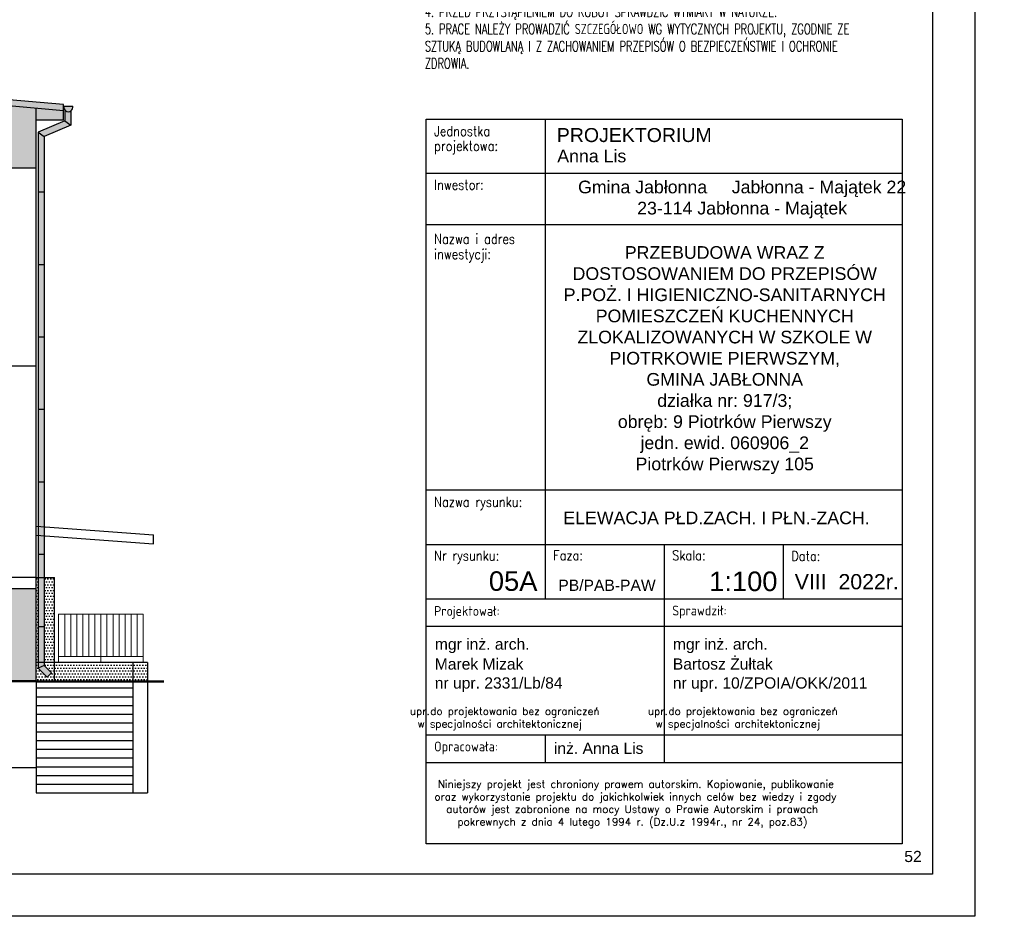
# Model space of a CAD drawing. Header units: millimetres. Extents: x 31969 to 285678, y -69766 to -1123.
# Tile 55 of 102: x 150246 to 151876, y -14069 to -12584. Entities that reach past the tile are written whole.
import ezdxf
from ezdxf.lldxf.tags import DXFTag

# ---------------------------------------------------------------- set-up
doc = ezdxf.new("R2010")
doc.units = ezdxf.units.MM
for name, color, linetype in [('a-elewacja', 1, 'Continuous'), ('a-elewacja 1', 1, 'Continuous'), ('a-opis 1', 3, 'Continuous'), ('a-opis 2', 1, 'Continuous'), ('a-przerywana 2', 3, 'Continuous'), ('a-stolarka okienna', 3, 'Continuous'), ('a-szraf', 252, 'Continuous')]:
    doc.layers.add(name, color=color, linetype=linetype)
doc.layers.add('a-elewacja 3', color=3, linetype='Continuous', lineweight=20)
doc.styles.add('IREK', font='simplex.shx', dxfattribs={"width": 0.8})
doc.styles.add('MAREK', font='simplex.shx')
doc.styles.add('RS01507', font='romans.shx', dxfattribs={"width": 0.7, "height": 0.15})
doc.styles.add('TABELA2', font='arial.ttf', dxfattribs={"height": 10})
tags = doc.linetypes.add('DASHED', pattern=[0.75, 0.5, -0.25]).pattern_tags.tags
tags[6:7] = [DXFTag(74, 4), DXFTag(75, 0), DXFTag(340, '0'), DXFTag(46, 1.0), DXFTag(50, 0.0), DXFTag(44, 0.0), DXFTag(45, 0.0)]
tags[4:5] = [DXFTag(74, 4), DXFTag(75, 0), DXFTag(340, '0'), DXFTag(46, 1.0), DXFTag(50, 0.0), DXFTag(44, 0.0), DXFTag(45, 0.0)]
pattern_1 = [(0, (-7834.5854, -3950.941), (2.38125, 4.7625), [0, -4.7625])]

msp = doc.modelspace()

# ---------------------------------------------------------------- hatches: boundary and pattern name
at = {"layer": 'a-szraf', "ltscale": 30}
h = msp.add_hatch(dxfattribs=at)
h.set_pattern_fill('DOTS', color=256, scale=1.5)
h.set_pattern_definition([(0, (-5140.377, -7177.3968), (1.190625, 2.38125), [0, -2.38125])])
h.paths.add_polyline_path([(148721.42, -12724.3), (148536.42, -12724.3), (148536.42, -12734.34), (148721.42, -12734.34)])
h.paths.add_polyline_path([(148721.42, -12734.34), (148536.42, -12734.34), (148536.42, -12749.34), (148721.42, -12749.34)])
h.paths.add_polyline_path([(148721.42, -12749.34), (148536.42, -12749.34), (148536.42, -12761.34), (148721.42, -12761.34)])
h.paths.add_polyline_path([(149132.42, -12749.34), (149087.42, -12749.34), (148975.42, -12749.34), (148975.42, -12761.34), (149132.42, -12761.34)])
h.paths.add_polyline_path([(149087.42, -12734.34), (149084.29, -12734.34, -0.3689497), (149074.55, -12734.34), (148975.42, -12734.34), (148975.42, -12749.34), (149087.42, -12749.34)])
h.paths.add_polyline_path([(149072.22, -12726.55), (149086.62, -12726.55, -0.2947686), (149084.29, -12734.34), (149087.42, -12734.34), (149087.42, -12724.3), (148975.42, -12724.3), (148975.42, -12734.34), (149074.55, -12734.34, -0.2947686)])
h.paths.add_polyline_path([(149086.62, -12726.55), (149072.22, -12726.55, 1.3318387)])
h.paths.add_polyline_path([(149702.92, -12679.34), (150318.42, -12734.34), (150318.42, -12724.3), (149702.92, -12669.3), (149087.42, -12724.3), (149087.42, -12734.34)])
h.paths.add_polyline_path([(149132.42, -12730.32), (149087.42, -12734.34), (149087.42, -12749.34), (149132.42, -12749.34)])
h.paths.add_polyline_path([(150333.62, -12726.55), (150319.21, -12726.55, 1.3318387)])
h.paths.add_polyline_path([(150330.53, -12734.91, -0.3887305), (150320.53, -12733.29), (150320.53, -12751.06), (150330.53, -12758.35)])
h.paths.add_polyline_path([(150318.42, -12734.34), (150273.42, -12730.32), (150273.42, -12749.34), (150318.42, -12749.34)])
h.paths.add_polyline_path([(150320.53, -12751.06), (150276.62, -12769.99), (150286.62, -12777.28), (150330.53, -12758.35)])
h.paths.add_polyline_path([(150286.62, -12777.28), (150276.62, -12769.99), (150276.62, -12869.34), (150286.62, -12869.34)])
h.paths.add_polyline_path([(150286.62, -12869.34), (150276.62, -12869.34), (150276.62, -12989.34), (150286.62, -12989.34)])
h.paths.add_polyline_path([(150286.62, -12989.34), (150276.62, -12989.34), (150276.62, -13109.34), (150286.62, -13109.34)])
h.paths.add_polyline_path([(150286.62, -13229.34), (150276.62, -13229.34), (150276.62, -13349.34), (150286.62, -13349.34)])
h.paths.add_polyline_path([(150286.62, -13159.34), (150286.62, -13109.34), (150276.62, -13109.34), (150276.62, -13159.34), (150276.62, -13229.34), (150286.62, -13229.34)])
h.paths.add_polyline_path([(150286.62, -13349.34), (150276.62, -13349.34), (150276.62, -13469.34), (150286.62, -13469.34)])
h.paths.add_polyline_path([(150286.62, -13469.34), (150276.62, -13469.34), (150276.62, -13589.34), (150286.62, -13589.34)])
h.paths.add_polyline_path([(150286.62, -13653.35), (150276.62, -13657.49), (150291.6, -13672.47), (150298.67, -13665.4)])
h.paths.add_polyline_path([(150286.62, -13589.34), (150276.62, -13589.34), (150276.62, -13657.49), (150286.62, -13653.35)])
h.paths.add_polyline_path([(149702.92, -12669.3), (148536.42, -12669.3), (148536.42, -12724.3), (148721.42, -12724.3), (148721.42, -12702.34), (148975.42, -12702.34), (148975.42, -12724.3), (149087.42, -12724.3)])
at = {"layer": 'a-szraf', "ltscale": 100}
h = msp.add_hatch(dxfattribs=at)
h.set_pattern_fill('DOTS', color=256, scale=3)
h.set_pattern_definition(pattern_1)
h.paths.add_polyline_path([(150273.42, -12829.34), (150273.42, -12730.32), (149702.92, -12679.34), (149132.42, -12730.32), (149132.42, -12829.34)])
h.paths.add_polyline_path([(148536.42, -12761.34), (148536.42, -12829.34), (149132.42, -12829.34), (149132.42, -12761.34)])
h.paths.add_polyline_path([(148721.42, -12702.34), (148721.42, -12761.34), (148975.42, -12761.34), (148975.42, -12702.34)])
h.paths.add_polyline_path([(148536.42, -13531.34), (148536.42, -13664.34), (149132.42, -13664.34), (149132.42, -13544.34), (149132.42, -13531.34)])
h = msp.add_hatch(dxfattribs=at)
h.set_pattern_fill('DOTS', color=256, scale=3)
h.set_pattern_definition(pattern_1)
h.paths.add_polyline_path([(150018.42, -13526.34), (149446.42, -13526.34), (149446.42, -13594.34), (149451.42, -13594.34), (149451.42, -13554.34), (149891.42, -13554.34), (149891.42, -13594.34), (149891.42, -13672.34), (150018.42, -13678.34), (150273.42, -13678.34), (150273.42, -13526.34), (150218.42, -13526.34), (150218.42, -13673.34), (150018.42, -13673.34)])
h.paths.add_polyline_path([(149891.42, -13594.34), (149446.42, -13594.34), (149446.42, -13507.34), (149422.42, -13507.34), (149422.42, -13664.34), (149456.42, -13668.39), (149456.42, -13612.34), (149596.42, -13612.34), (149596.42, -13673.88), (149891.42, -13672.35), (149891.42, -13672.34)])
h.paths.add_polyline_path([(149596.42, -13612.34), (149456.42, -13612.34), (149456.42, -13668.39), (149506.42, -13674.34), (149596.42, -13673.88)], flags=17)
h.paths.add_polyline_path([(149446.42, -13484.34), (149422.42, -13484.34), (149422.42, -13507.34), (149446.42, -13507.34)])
h.paths.add_polyline_path([(149290.42, -13594.34), (149192.42, -13594.34), (149192.42, -13664.34), (149290.42, -13664.34)])
h.paths.add_polyline_path([(149192.42, -13594.34), (149196.42, -13594.34), (149196.42, -13526.34), (149132.42, -13526.34), (149132.42, -13544.34), (149132.42, -13664.34), (149192.42, -13664.34)])
h.paths.add_polyline_path([(149302.42, -13594.34), (149290.42, -13594.34), (149290.42, -13664.34), (149302.42, -13664.34)])
h.paths.add_polyline_path([(149422.42, -13526.34), (149347.42, -13526.34), (149347.42, -13594.34), (149422.42, -13594.34)])
h.paths.add_polyline_path([(149206.42, -13526.34), (149196.42, -13526.34), (149196.42, -13584.34), (149206.42, -13584.34)])
h.paths.add_polyline_path([(149216.42, -13526.34), (149206.42, -13526.34), (149206.42, -13584.34), (149216.42, -13584.34)])
h.paths.add_polyline_path([(149226.42, -13526.34), (149216.42, -13526.34), (149216.42, -13584.34), (149226.42, -13584.34)])
h.paths.add_polyline_path([(149236.42, -13526.34), (149226.42, -13526.34), (149226.42, -13584.34), (149236.42, -13584.34)])
h.paths.add_polyline_path([(149246.42, -13526.34), (149236.42, -13526.34), (149236.42, -13584.34), (149246.42, -13584.34)])
h.paths.add_polyline_path([(149247.42, -13526.34), (149246.42, -13526.34), (149246.42, -13584.34), (149247.42, -13584.34)])
h.paths.add_polyline_path([(149247.42, -13584.34), (149196.42, -13584.34), (149196.42, -13594.34), (149247.42, -13594.34)])
h.paths.add_polyline_path([(149891.42, -13584.34), (149451.42, -13584.34), (149451.42, -13594.34), (149891.42, -13594.34)], flags=17)
h.paths.add_polyline_path([(149831.42, -13554.34), (149821.42, -13554.34), (149821.42, -13584.34), (149831.42, -13584.34)], flags=17)
h.paths.add_polyline_path([(149841.42, -13554.34), (149831.42, -13554.34), (149831.42, -13584.34), (149841.42, -13584.34)], flags=17)
h.paths.add_polyline_path([(149851.42, -13554.34), (149841.42, -13554.34), (149841.42, -13584.34), (149851.42, -13584.34)], flags=17)
h.paths.add_polyline_path([(149861.42, -13554.34), (149851.42, -13554.34), (149851.42, -13584.34), (149861.42, -13584.34)], flags=17)
h.paths.add_polyline_path([(149871.42, -13554.34), (149861.42, -13554.34), (149861.42, -13584.34), (149871.42, -13584.34)], flags=17)
h.paths.add_polyline_path([(149881.42, -13554.34), (149871.42, -13554.34), (149871.42, -13584.34), (149881.42, -13584.34)], flags=17)
h.paths.add_polyline_path([(149891.42, -13554.34), (149881.42, -13554.34), (149881.42, -13584.34), (149891.42, -13584.34)], flags=17)
h.paths.add_polyline_path([(149821.42, -13554.34), (149811.42, -13554.34), (149811.42, -13584.34), (149821.42, -13584.34)], flags=17)
h.paths.add_polyline_path([(149811.42, -13554.34), (149801.42, -13554.34), (149801.42, -13584.34), (149811.42, -13584.34)], flags=17)
h.paths.add_polyline_path([(149801.42, -13554.34), (149791.42, -13554.34), (149791.42, -13584.34), (149801.42, -13584.34)], flags=17)
h.paths.add_polyline_path([(149791.42, -13554.34), (149781.42, -13554.34), (149781.42, -13584.34), (149791.42, -13584.34)], flags=17)
h.paths.add_polyline_path([(149781.42, -13554.34), (149771.42, -13554.34), (149771.42, -13584.34), (149781.42, -13584.34)], flags=17)
h.paths.add_polyline_path([(149771.42, -13554.34), (149761.42, -13554.34), (149761.42, -13584.34), (149771.42, -13584.34)], flags=17)
h.paths.add_polyline_path([(149761.42, -13554.34), (149751.42, -13554.34), (149751.42, -13584.34), (149761.42, -13584.34)], flags=17)
h.paths.add_polyline_path([(149751.42, -13554.34), (149741.42, -13554.34), (149741.42, -13584.34), (149751.42, -13584.34)], flags=17)
h.paths.add_polyline_path([(149741.42, -13554.34), (149731.42, -13554.34), (149731.42, -13584.34), (149741.42, -13584.34)], flags=17)
h.paths.add_polyline_path([(149731.42, -13554.34), (149721.42, -13554.34), (149721.42, -13584.34), (149731.42, -13584.34)], flags=17)
h.paths.add_polyline_path([(149721.42, -13554.34), (149711.42, -13554.34), (149711.42, -13584.34), (149721.42, -13584.34)], flags=17)
h.paths.add_polyline_path([(149711.42, -13554.34), (149701.42, -13554.34), (149701.42, -13584.34), (149711.42, -13584.34)], flags=17)
h.paths.add_polyline_path([(149701.42, -13554.34), (149691.42, -13554.34), (149691.42, -13584.34), (149701.42, -13584.34)], flags=17)
h.paths.add_polyline_path([(149691.42, -13554.34), (149681.42, -13554.34), (149681.42, -13584.34), (149691.42, -13584.34)], flags=17)
h.paths.add_polyline_path([(149681.42, -13554.34), (149671.42, -13554.34), (149671.42, -13584.34), (149681.42, -13584.34)], flags=17)
h.paths.add_polyline_path([(149671.42, -13554.34), (149661.42, -13554.34), (149661.42, -13584.34), (149671.42, -13584.34)], flags=17)
h.paths.add_polyline_path([(149661.42, -13554.34), (149651.42, -13554.34), (149651.42, -13584.34), (149661.42, -13584.34)], flags=17)
h.paths.add_polyline_path([(149651.42, -13554.34), (149641.42, -13554.34), (149641.42, -13584.34), (149651.42, -13584.34)], flags=17)
h.paths.add_polyline_path([(149641.42, -13554.34), (149631.42, -13554.34), (149631.42, -13584.34), (149641.42, -13584.34)], flags=17)
h.paths.add_polyline_path([(149631.42, -13554.34), (149621.42, -13554.34), (149621.42, -13584.34), (149631.42, -13584.34)], flags=17)
h.paths.add_polyline_path([(149621.42, -13554.34), (149611.42, -13554.34), (149611.42, -13584.34), (149621.42, -13584.34)], flags=17)
h.paths.add_polyline_path([(149461.42, -13554.34), (149451.42, -13554.34), (149451.42, -13584.34), (149461.42, -13584.34)], flags=17)
h.paths.add_polyline_path([(149471.42, -13554.34), (149461.42, -13554.34), (149461.42, -13584.34), (149471.42, -13584.34)], flags=17)
h.paths.add_polyline_path([(149481.42, -13554.34), (149471.42, -13554.34), (149471.42, -13584.34), (149481.42, -13584.34)], flags=17)
h.paths.add_polyline_path([(149491.42, -13554.34), (149481.42, -13554.34), (149481.42, -13584.34), (149491.42, -13584.34)], flags=17)
h.paths.add_polyline_path([(149501.42, -13554.34), (149491.42, -13554.34), (149491.42, -13584.34), (149501.42, -13584.34)], flags=17)
h.paths.add_polyline_path([(149511.42, -13554.34), (149501.42, -13554.34), (149501.42, -13584.34), (149511.42, -13584.34)], flags=17)
h.paths.add_polyline_path([(149521.42, -13554.34), (149511.42, -13554.34), (149511.42, -13584.34), (149521.42, -13584.34)], flags=17)
h.paths.add_polyline_path([(149531.42, -13554.34), (149521.42, -13554.34), (149521.42, -13584.34), (149531.42, -13584.34)], flags=17)
h.paths.add_polyline_path([(149541.42, -13554.34), (149531.42, -13554.34), (149531.42, -13584.34), (149541.42, -13584.34)], flags=17)
h.paths.add_polyline_path([(149551.42, -13554.34), (149541.42, -13554.34), (149541.42, -13584.34), (149551.42, -13584.34)], flags=17)
h.paths.add_polyline_path([(149561.42, -13554.34), (149551.42, -13554.34), (149551.42, -13584.34), (149561.42, -13584.34)], flags=17)
h.paths.add_polyline_path([(149571.42, -13554.34), (149561.42, -13554.34), (149561.42, -13584.34), (149571.42, -13584.34)], flags=17)
h.paths.add_polyline_path([(149581.42, -13554.34), (149571.42, -13554.34), (149571.42, -13584.34), (149581.42, -13584.34)], flags=17)
h.paths.add_polyline_path([(149591.42, -13554.34), (149581.42, -13554.34), (149581.42, -13584.34), (149591.42, -13584.34)], flags=17)
h.paths.add_polyline_path([(149601.42, -13554.34), (149591.42, -13554.34), (149591.42, -13584.34), (149601.42, -13584.34)], flags=17)
h.paths.add_polyline_path([(149611.42, -13554.34), (149601.42, -13554.34), (149601.42, -13584.34), (149611.42, -13584.34)], flags=17)
h = msp.add_hatch(dxfattribs=at)
h.set_pattern_fill('DOTS', color=256, scale=3)
h.set_pattern_definition([(0, (0, -1332.076), (2.38125, 4.7625), [0, -4.7625])])
h.paths.add_polyline_path([(150303.42, -13507.34), (150286.62, -13507.34), (150286.62, -13648.34), (150303.42, -13648.34)])
h.paths.add_polyline_path([(150298.67, -13665.4), (150291.6, -13672.47), (150276.62, -13657.49), (150276.62, -13648.34), (150273.42, -13648.34), (150273.42, -13678.34), (150303.42, -13678.34), (150303.42, -13648.34), (150286.62, -13648.34), (150286.62, -13653.35)])
h.paths.add_polyline_path([(150276.62, -13507.34), (150273.42, -13507.34), (150273.42, -13648.34), (150276.62, -13648.34)])
h.paths.add_polyline_path([(150433.42, -13678.34), (150433.42, -13648.34), (150303.42, -13648.34), (150303.42, -13678.34)])
h.paths.add_polyline_path([(150457.42, -13648.34), (150433.42, -13648.34), (150433.42, -13678.34), (150457.42, -13678.34)])

# ---------------------------------------------------------------- linework, layer by layer
at = {"layer": 'a-elewacja'}
for p, q in [((150320.53, -12733.29), (150320.53, -12751.06)), ((150330.53, -12734.91), (150330.53, -12758.35)), ((150320.53, -12751.06), (150276.62, -12769.99)), ((150330.53, -12758.35), (150286.62, -12777.28)), ((150320.53, -12751.06), (150330.53, -12758.35)), ((150276.62, -12769.99), (150276.62, -13159.34)), ((150276.62, -12769.99), (150286.62, -12777.28)), ((150286.62, -12777.28), (150286.62, -13159.34)), ((150286.62, -12869.34), (150276.62, -12869.34)), ((150286.62, -12989.34), (150276.62, -12989.34)), ((150286.62, -13109.34), (150276.62, -13109.34)), ((150276.62, -13159.34), (150276.62, -13657.49)), ((150286.62, -13159.34), (150286.62, -13653.35)), ((150286.62, -13229.34), (150276.62, -13229.34)), ((150286.62, -13349.34), (150276.62, -13349.34)), ((150286.62, -13469.34), (150276.62, -13469.34)), ((150286.62, -13589.34), (150276.62, -13589.34)), ((150286.62, -13653.35), (150276.62, -13657.49)), ((150276.62, -13657.49), (150291.6, -13672.47)), ((150286.62, -13653.35), (150298.67, -13665.4)), ((150298.67, -13665.4), (150291.6, -13672.47))]:
    msp.add_line(p, q, dxfattribs=at)
at = {"layer": 'a-elewacja 1', "ltscale": 100}
for p, q in [((150318.42, -12724.3), (149702.92, -12669.3)), ((150318.42, -12734.34), (149702.92, -12679.34)), ((150318.42, -12749.34), (150318.42, -12724.3)), ((150319.21, -12726.55), (150333.62, -12726.55)), ((150273.42, -13678.34), (150273.42, -12730.32)), ((150273.42, -12749.34), (150318.42, -12749.34)), ((150273.42, -12829.34), (148536.42, -12829.34)), ((150273.42, -13422.34), (150467.42, -13436.61)), ((150273.42, -13437.34), (150467.42, -13451.61)), ((150467.42, -13451.61), (150467.42, -13436.61)), ((150273.42, -13507.34), (150303.42, -13507.34)), ((150303.42, -13678.34), (150303.42, -13507.34)), ((150273.42, -13526.34), (150218.42, -13526.34)), ((150457.42, -13648.34), (150273.42, -13648.34)), ((150433.42, -13648.34), (150433.42, -13678.34)), ((150457.42, -13648.34), (150457.42, -13678.34)), ((150273.42, -13678.34), (150018.42, -13678.34)), ((150273.42, -13680.34), (150018.42, -13680.34)), ((150273.42, -13678.34), (150484.6, -13678.34)), ((150273.42, -13680.34), (150484.6, -13680.34))]:
    msp.add_line(p, q, dxfattribs=at)
at = {"layer": 'a-elewacja 1', "linetype": 'DASHED', "ltscale": 40}
for p in [(150273.42, -13678.34), (149132.42, -13822.34)]:
    msp.add_line(p, (150273.42, -13822.34), dxfattribs=at)
at = {"layer": 'a-elewacja 1', "ltscale": 100}
msp.add_arc((150326.42, -12728.64), 7.5, 163.8015, 16.1985, dxfattribs=at)
at = {"layer": 'a-elewacja 3', "ltscale": 100}
for p, q in [((150450.42, -13568.34), (150310.42, -13568.34)), ((150310.42, -13648.34), (150310.42, -13568.34)), ((150320.42, -13638.34), (150320.42, -13568.34)), ((150330.42, -13638.34), (150330.42, -13568.34)), ((150340.42, -13638.34), (150340.42, -13568.34)), ((150350.42, -13638.34), (150350.42, -13568.34)), ((150360.42, -13638.34), (150360.42, -13568.34)), ((150370.42, -13638.34), (150370.42, -13568.34)), ((150380.42, -13648.34), (150380.42, -13568.34)), ((150390.42, -13638.34), (150390.42, -13568.34)), ((150400.42, -13638.34), (150400.42, -13568.34)), ((150410.42, -13638.34), (150410.42, -13568.34)), ((150420.42, -13638.34), (150420.42, -13568.34)), ((150430.42, -13638.34), (150430.42, -13568.34)), ((150440.42, -13638.34), (150440.42, -13568.34)), ((150450.42, -13648.34), (150450.42, -13568.34)), ((150450.42, -13638.34), (150310.42, -13638.34))]:
    msp.add_line(p, q, dxfattribs=at)
at = {"layer": 'a-opis 1', "ltscale": 0.5}
for p, q in [((151115.82, -12748.15), (151115.82, -13542.92)), ((150918.78, -12837.8), (151706.95, -12837.8)), ((150918.78, -12922.9), (151706.95, -12922.9)), ((151509.9, -12922.9), (151706.95, -12922.9)), ((150918.78, -13362.33), (151706.95, -13362.33)), ((150918.78, -13452.63), (151706.95, -13452.63)), ((151312.86, -13452.63), (151312.86, -13542.92)), ((151312.86, -13452.63), (151312.86, -13813.15)), ((151509.9, -13452.63), (151509.9, -13542.92)), ((150918.78, -13542.92), (151706.95, -13542.92)), ((150918.78, -13542.92), (151706.95, -13542.92)), ((150918.78, -13588.07), (151706.95, -13588.07)), ((150918.78, -13588.07), (151706.95, -13588.07)), ((150918.78, -13588.07), (151706.95, -13588.07)), ((150918.78, -13588.07), (151706.95, -13588.07)), ((150918.78, -13768), (151706.95, -13768)), ((151115.82, -13768), (151115.82, -13813.15)), ((150918.78, -13813.8), (151706.95, -13813.8)), ((150918.78, -13813.8), (151706.95, -13813.8))]:
    msp.add_line(p, q, dxfattribs=at)
at = {"layer": 'a-opis 2', "ltscale": 2}
for points in [[(151826.95, -14068.58), (147626.95, -14068.58), (147626.95, -11098.58), (151826.95, -11098.58)], [(147876.95, -11168.58), (151756.95, -11168.58), (151756.95, -13998.58), (147876.95, -13998.58)], [(150918.78, -12748.15), (151706.95, -12748.15), (151706.95, -13948.58), (150918.78, -13948.58)], [(150918.78, -12748.15), (151706.95, -12748.15), (151706.95, -13948.58), (150918.78, -13948.58)]]:
    msp.add_lwpolyline(points, close=True, dxfattribs=at)
at = {"layer": 'a-przerywana 2', "linetype": 'DASHED', "lineweight": 25, "ltscale": 50}
for p, q in [((150273.42, -13157.34), (148536.42, -13157.34)), ((150273.42, -13507.34), (149132.42, -13507.34))]:
    msp.add_line(p, q, dxfattribs=at)
at = {"layer": 'a-stolarka okienna', "linetype": 'DASHED', "lineweight": 25, "ltscale": 20}
for p, q in [((150273.42, -13690.34), (150433.42, -13690.34)), ((150433.42, -13678.34), (150433.42, -13864.34)), ((150457.42, -13678.34), (150457.42, -13864.34)), ((150273.42, -13704.84), (150433.42, -13704.84)), ((150273.42, -13719.34), (150433.42, -13719.34)), ((150273.42, -13733.84), (150433.42, -13733.84)), ((150273.42, -13748.34), (150433.42, -13748.34)), ((150273.42, -13762.84), (150433.42, -13762.84)), ((150273.42, -13777.34), (150433.42, -13777.34)), ((150273.42, -13791.84), (150433.42, -13791.84)), ((150273.42, -13806.34), (150433.42, -13806.34)), ((150273.42, -13820.84), (150433.42, -13820.84)), ((150273.42, -13822.34), (150273.42, -13864.34)), ((150273.42, -13835.34), (150433.42, -13835.34)), ((150273.42, -13849.84), (150433.42, -13849.84)), ((150273.42, -13864.34), (150457.42, -13864.34))]:
    msp.add_line(p, q, dxfattribs=at)

# ---------------------------------------------------------------- texts
at = {"layer": 'a-opis 1', "ltscale": 0.5, "style": 'IREK', "width": 0.85}
for s, height, p in [('Jednostka ', 16.33, (150931.99, -12776.28)), ('projektowa:', 16.3296, (150931.99, -12800.82)), ('Inwestor:', 16.33, (150931.99, -12865.22)), ('Nazwa i adres', 16.3296, (150931.99, -12954.86)), ('inwestycji:', 16.3296, (150931.99, -12980.11)), ('Nazwa rysunku:', 16.3296, (150931.99, -13390.41)), ('Nr rysunku:', 16.3296, (150931.99, -13479.4)), ('Faza:', 16.33, (151129.03, -13479)), ('Skala:', 16.33, (151326.07, -13479)), ('Data:', 16.33, (151523.11, -13480.05)), ('Projektował:', 16.3296, (150931.99, -13570.99)), ('Sprawdził:', 16.33, (151326.07, -13570.34)), ('Opracowała:', 16.3296, (150931.99, -13795.42))]:
    msp.add_text(s, height=height, dxfattribs=at).set_placement(p)
at = {"layer": 'a-opis 1', "ltscale": 0.5, "style": 'TABELA2'}
for s, height, p in [('PROJEKTORIUM', 23.1094, (151135.05, -12786.22)), ('Anna Lis', 21.009, (151135.8, -12819.86)), ('ELEWACJA PŁD.ZACH. I PŁN.-ZACH.', 21.0086, (151145.86, -13419.14)), ('05A', 32.332, (151022.6, -13529.57)), ('PB/PAB-PAW', 18.53, (151137.59, -13529.57)), ('1:100', 32.332, (151387.3, -13529.93)), ('VIII  2022r.', 25.2103, (151528.88, -13526.95)), ('mgr inż. arch.', 18.5296, (150933.17, -13626.99)), ('mgr inż. arch.', 18.5296, (151327.25, -13626.99)), ('mgr inż. arch.', 18.5296, (151327.25, -13626.99)), ('Marek Mizak', 18.5296, (150933, -13659.95)), ('Bartosz Żułtak', 18.5296, (151327.09, -13659.95)), ('nr upr. 2331/Lb/84', 18.5296, (150933, -13691.38)), ('nr upr. 10/ZPOIA/OKK/2011', 18.5296, (151327.09, -13691.38)), ('inż. Anna Lis', 18.5296, (151130.21, -13799.57)), ('52', 18.53, (151710.27, -13978.7))]:
    msp.add_text(s, height=height, dxfattribs=at).set_placement(p)
at = {"layer": 'a-opis 1', "ltscale": 40, "insert": (150916.51, -12419.4), "char_height": 17.10272, "width": 781.2523, "attachment_point": 1, "style": 'RS01507'}
msp.add_mtext('1. PROJEKT NALEŻY ZREALIZOWAĆ, ZGODNIE ZE SZTUKĄ BUDOWLANĄ, W PRZYPADKU  ROZBIEŻNOŚCI WYMIAROWYCH I TECHNOLOGICZNYCH SKONSULTOWAĆ SIĘ Z PROJEKTANTEM. \\P2. WSZYSTKIE ZMIANY KONSULTOWAĆ Z PROJEKTANTEM.\\P3. WYMIARY PODANE W CM.\\P4. PRZED PRZYSTĄPIENIEM DO ROBÓT SPRAWDZIĆ WYMIARY W NATURZE.\\P5. PRACE NALEŻY PROWADZIĆ SZCZEGÓŁOWO WG WYTYCZNYCH PROJEKTU, ZGODNIE ZE SZTUKĄ BUDOWLANĄ I Z ZACHOWANIEM PRZEPISÓW O BEZPIECZEŃSTWIE I OCHRONIE ZDROWIA.\\P{\\C14;   }', dxfattribs=at)
at = {"layer": 'a-opis 1', "ltscale": 0.5}
for s, insert, char_height, width, attachment_point, style in [('{\\fArial|b0|i0|c238|p34;Gmina Jabłonna     Jabłonna - Majątek 22^I\\P23-114 Jabłonna - Majątek}', (151441.84, -12881.37, -76410), 21.0086, 666.0385, 5, 'TABELA2'), ('{\\fArial|b0|i0|c238|p34;\\PPRZEBUDOWA WRAZ Z DOSTOSOWANIEM DO PRZEPISÓW P.POŻ. I HIGIENICZNO-SANITARNYCH POMIESZCZEŃ KUCHENNYCH ZLOKALIZOWANYCH W SZKOLE W PIOTRKOWIE PIERWSZYM, \\PGMINA JABŁONNA\\Pdziałka nr: 917/3; \\Pobręb: 9 Piotrków Pierwszy \\Pjedn. ewid. 060906_2\\PPiotrków Pierwszy 105}', (151413.03, -13129.9, 76410), 21.00857, 583.3186, 5, 'TABELA2'), ('{\\W8.9058;  \\W1; }upr.{\\W0.105263; }do projektowania bez ograniczeń \\P{\\W6.7618;   }w specjalności architektonicznej', (150730.63, -13722.66), 12.5, 764.7867, 1, 'MAREK'), ('{\\W8.9058;  \\W1; }upr.{\\W0.105263; }do projektowania bez ograniczeń \\P{\\W6.7618;   }w specjalności architektonicznej', (151124.71, -13722.66), 12.5, 764.7867, 1, 'MAREK'), ('{\\W1.04846; }Niniejszy projekt jest chroniony prawem autorskim. Kopiowanie, publikowanie \\P{\\W0.31162; }oraz wykorzystanie projektu do jakichkolwiek innych celów bez wiedzy i zgody \\P{\\W2.68004; }autorów jest zabronione na mocy Ustawy o Prawie Autorskim i prawach \\P{\\W4.83793; }pokrewnych z dnia 4 lutego 1994 r. (Dz.U.z 1994r., nr 24, poz.83)', (150929.14, -13843.25), 12.5, 764.7867, 1, 'MAREK')]:
    msp.add_mtext(s, dxfattribs=dict(at, insert=insert, char_height=char_height, width=width, attachment_point=attachment_point, style=style))

doc.saveas('drawing.dxf')
